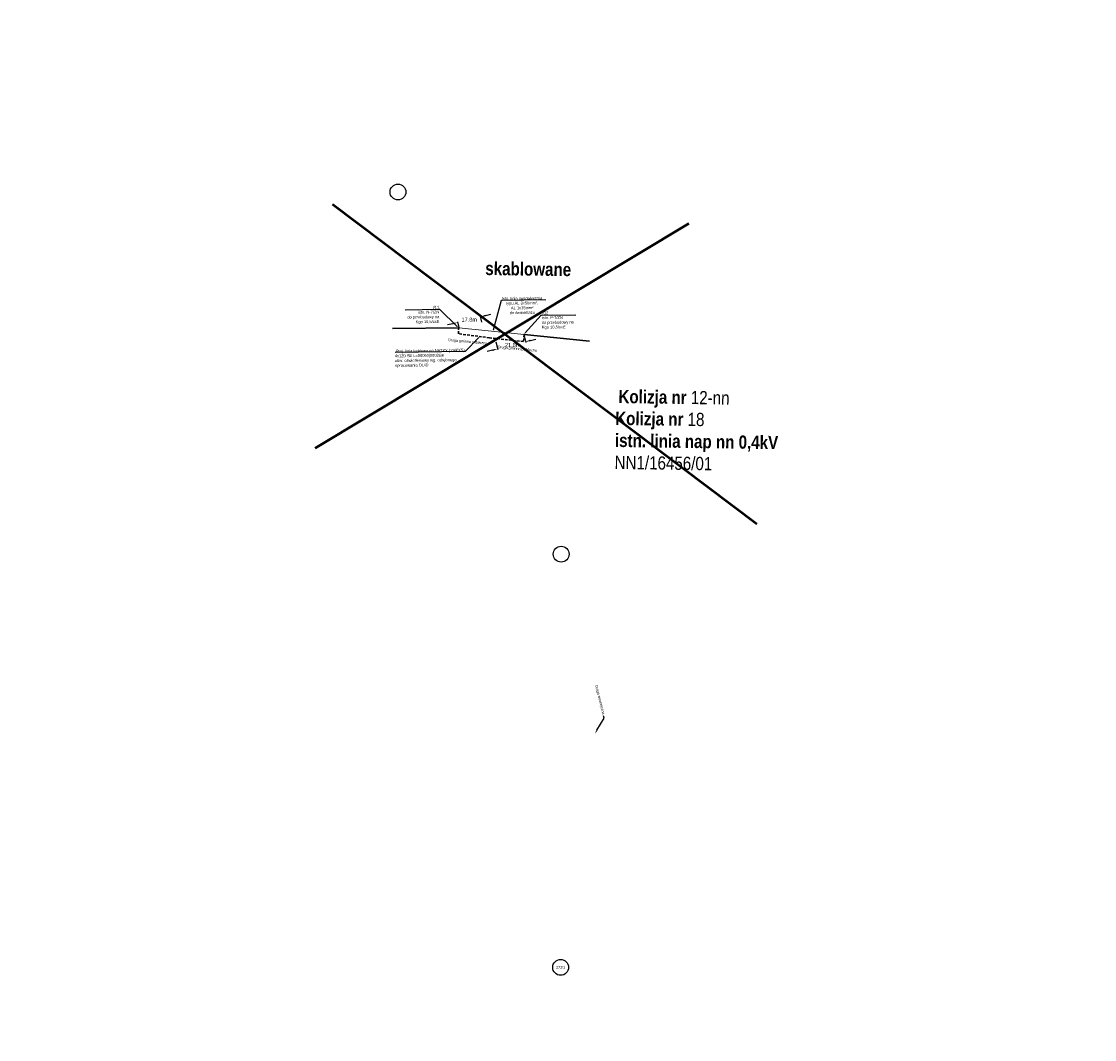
# Model space of a CAD drawing. Header units: millimetres. Extents: x 6504137 to 6515825, y 5737606 to 5784558.
# Tile 67 of 115: x 6512524 to 6513335, y 5761163 to 5761933. Entities that reach past the tile are written whole.
import ezdxf
from ezdxf import colors
from ezdxf.entities.mleader import LeaderData, LeaderLine
from ezdxf.math import Vec2, Vec3

# ---------------------------------------------------------------- set-up
doc = ezdxf.new("R2010")
doc.units = ezdxf.units.MM
doc.linetypes.add('JIS_02_2.0', pattern=[3, 2, -1])
for name, color, linetype in [('#Nr Działek', 6, 'Continuous'), ('_Kąt załomu', 7, 'Continuous'), ('_Opisy', 7, 'Continuous')]:
    doc.layers.add(name, color=color, linetype=linetype)
for name, color, linetype, lineweight in [('-Linia kablowa nn', 132, 'JIS_02_2.0', 30), ('_-demontaż nn', 132, 'DEMONTAZ', 20), ('_trasa_slupy', 1, 'Continuous', 20), ('_Zakres mapy projektowej', 4, 'Continuous', 50)]:
    doc.layers.add(name, color=color, linetype=linetype, lineweight=lineweight)
doc.layers.add('-wymiary', color=7, linetype='Continuous', lineweight=35, true_color=0x000000)
doc.layers.add('istn. linia nap.', color=7, linetype='Continuous', lineweight=0, true_color=0x000000)
doc.styles.add('Arial_Narr', font='ARIALN.TTF')
doc.styles.add('GEO-INFO', font='arial.ttf')
doc.styles.get("Standard").update_dxf_attribs({"font": 'ARIALN.TTF'})
doc.linetypes.add('DEMONTAZ', pattern='A,1,["x",Standard,S=1,R=0,X=-0.1,Y=-0.35],1', length=2)
doc.dimstyles.new('Kat załomu', dxfattribs={"dimtxt": 2.2, "dimasz": 5, "dimexe": 0.18, "dimexo": 0.0625, "dimtad": 0, "dimtih": 1, "dimtoh": 1, "dimdec": 4, "dimzin": 0, "dimdsep": 46, "dimtxsty": 'Standard', "dimcen": 0.9, "dimse1": 1, "dimse2": 1, "dimadec": 0, "dimazin": 0, "dimtfac": 1, "dimtdec": 4, "dimtofl": 0, "dimtmove": 0, "dimatfit": 3, "dimfxl": 1, "dimtolj": 1, "dimtzin": 0, "dimarcsym": 0})
doc.dimstyles.new('McRobic', dxfattribs={"dimtxt": 3, "dimasz": 4, "dimexe": 0.5, "dimexo": 0.04, "dimgap": 0.4, "dimtad": 0, "dimtih": 1, "dimtoh": 1, "dimdec": 1, "dimrnd": 0.01, "dimzin": 0, "dimdsep": 46, "dimtxsty": 'Standard', "dimcen": 0.09, "dimadec": 0, "dimazin": 0, "dimtfac": 1, "dimtdec": 1, "dimtofl": 0, "dimtmove": 0, "dimatfit": 3, "dimfxl": 1, "dimtolj": 1, "dimtzin": 0, "dimlwd": 25, "dimlwe": 25, "dimarcsym": 0})

# ---------------------------------------------------------------- blocks, each defined once
blk = doc.blocks.new('*D36')
at = {"layer": '_Kąt załomu', "color": 0, "lineweight": -2, "transparency": 16777216}
for start, end in [(15.80191, 77.78669), (297.241, 359.25761)]:
    blk.add_arc((6512550.21, 5763015.53), 21.59, start, end, dxfattribs=at)
at = {"layer": '_Kąt załomu', "color": 0, "transparency": 16777216}
for points in [[(6512554.69, 5763035.8), (6512554.86, 5763037.46), (6512549.8, 5763037.11)], [(6512560.38, 5762995.55), (6512559.8, 5762997.11), (6512555.41, 5762994.58)]]:
    blk.add_solid(points, dxfattribs=at)
at = {"layer": 'Defpoints', "color": 0, "transparency": 16777216}
for p in [(6512523.51, 5764422.88), (6512567.81, 5763028.02), (6512550.21, 5763015.53), (6513310.87, 5759951.21)]:
    blk.add_point(p, dxfattribs=at)
at = {"layer": '_Kąt załomu', "color": 0, "transparency": 16777216, "insert": (6512571.61, 5763018.35), "char_height": 2.2, "attachment_point": 5, "rotation": 276}
blk.add_mtext('\\A1;167°', dxfattribs=at)
blk = doc.blocks.new('*D37')
at = {"layer": '_Kąt załomu', "color": 0, "lineweight": -2, "transparency": 16777216}
for start, end in [(11.02555, 91.30721), (274.56614, 354.7857)]:
    blk.add_arc((6513310.87, 5759951.21), 22.72, start, end, dxfattribs=at)
at = {"layer": '_Kąt załomu', "color": 0, "transparency": 16777216}
for points in [[(6513310.46, 5759973.1), (6513310.24, 5759974.75), (6513305.4, 5759973.26)], [(6513312.66, 5759927.73), (6513312.71, 5759929.39), (6513307.68, 5759928.71)]]:
    blk.add_solid(points, dxfattribs=at)
at = {"layer": 'Defpoints', "color": 0, "transparency": 16777216}
for p in [(6512550.21, 5763015.53), (6513310.87, 5759951.21), (6513330.4, 5759939.6), (6513238.18, 5759438.35)]:
    blk.add_point(p, dxfattribs=at)
at = {"layer": '_Kąt załomu', "color": 0, "transparency": 16777216, "insert": (6513333.56, 5759952.37), "char_height": 2.2, "attachment_point": 5, "rotation": 276}
blk.add_mtext('\\A1;202°', dxfattribs=at)
blk = doc.blocks.new('OKRAG_PELNY')
at = {"color": 0}
blk.add_lwpolyline([(0.5, 0), (0.482963, -0.12941), (0.433013, -0.25), (0.353553, -0.353553), (0.25, -0.433013), (0.12941, -0.482963), (0, -0.5), (-0.12941, -0.482963), (-0.25, -0.433013), (-0.353553, -0.353553), (-0.433013, -0.25), (-0.482963, -0.12941), (-0.5, 0), (-0.482963, 0.12941), (-0.433013, 0.25), (-0.353553, 0.353553), (-0.25, 0.433013), (-0.12941, 0.482963), (0, 0.5), (0.12941, 0.482963), (0.25, 0.433013), (0.353553, 0.353553), (0.433013, 0.25), (0.482963, 0.12941)], close=True, dxfattribs=at)
blk = doc.blocks.new('*D127')
at = {"layer": '-wymiary', "color": 0, "linetype": 'Continuous', "lineweight": 25, "transparency": 16777216}
for p, q in [((6512871.91, 5761705.67), (6512870.81, 5761710.12)), ((6512854.63, 5761701.39), (6512853.52, 5761705.84))]:
    blk.add_line(p, q, dxfattribs=at)
at = {"layer": '-wymiary', "color": 0, "lineweight": 25, "transparency": 16777216}
for p, q in [((6512874.82, 5761710.59), (6512878.7, 5761711.56)), ((6512849.76, 5761704.4), (6512845.88, 5761703.44))]:
    blk.add_line(p, q, dxfattribs=at)
at = {"layer": '-wymiary', "color": 0, "transparency": 16777216}
for points in [[(6512874.66, 5761711.24), (6512874.98, 5761709.95), (6512870.93, 5761709.63)], [(6512849.92, 5761703.75), (6512849.6, 5761705.04), (6512853.64, 5761705.36)]]:
    blk.add_solid(points, dxfattribs=at)
at = {"layer": 'Defpoints', "color": 0, "transparency": 16777216}
for p in [(6512853.64, 5761705.36), (6512854.64, 5761701.35), (6512871.92, 5761705.63)]:
    blk.add_point(p, dxfattribs=at)
at = {"layer": '-wymiary', "color": 0, "transparency": 16777216, "insert": (6512862.28, 5761707.49), "char_height": 3, "attachment_point": 5, "rotation": 0.02135, "style": 'GEO-INFO'}
blk.add_mtext('\\A1;17.8m', dxfattribs=at)
blk = doc.blocks.new('*D128')
at = {"layer": '-wymiary', "color": 0, "linetype": 'Continuous', "lineweight": 25, "transparency": 16777216}
for p, q in [((6512903.46, 5761696.12), (6512904.96, 5761690.29)), ((6512882.32, 5761690.68), (6512883.82, 5761684.85))]:
    blk.add_line(p, q, dxfattribs=at)
at = {"layer": '-wymiary', "color": 0, "lineweight": 25, "transparency": 16777216}
for p, q in [((6512908.71, 5761691.77), (6512912.58, 5761692.77)), ((6512879.82, 5761684.34), (6512875.95, 5761683.34))]:
    blk.add_line(p, q, dxfattribs=at)
at = {"layer": '-wymiary', "color": 0, "transparency": 16777216}
for points in [[(6512908.54, 5761692.41), (6512908.87, 5761691.12), (6512904.83, 5761690.77)], [(6512879.99, 5761683.69), (6512879.66, 5761684.98), (6512883.7, 5761685.33)]]:
    blk.add_solid(points, dxfattribs=at)
at = {"layer": 'Defpoints', "color": 0, "transparency": 16777216}
for p in [(6512903.45, 5761696.16), (6512882.31, 5761690.72), (6512883.7, 5761685.33)]:
    blk.add_point(p, dxfattribs=at)
at = {"layer": '-wymiary', "color": 0, "transparency": 16777216, "insert": (6512895.13, 5761688.28), "char_height": 3, "attachment_point": 5, "rotation": 0.02135, "style": 'GEO-INFO'}
blk.add_mtext('\\A1;21.8m', dxfattribs=at)

msp = doc.modelspace()

# ---------------------------------------------------------------- linework, layer by layer
at = {"layer": '#Nr Działek'}
for centre in [(6512808.34, 5761804.04), (6512808.34, 5761804.04), (6512931.85, 5761530.05), (6512931.40404, 5761217.40365)]:
    msp.add_circle(centre, 6, dxfattribs=at)
at = {"layer": 'istn. linia nap.', "color": 18, "linetype": 'Continuous', "lineweight": 30, "true_color": 0x000000}
msp.add_line((6512854.29647, 5761701.26441), (6512804.09507, 5761700.74576), dxfattribs=at)

# ---------------------------------------------------------------- block references
at = {"layer": '_-demontaż nn', "lineweight": 18, "xscale": 0.6999999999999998, "yscale": 0.6999999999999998, "rotation": 179.6972132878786}
for p in [(6512854.29647, 5761701.26441), (6512903.78797, 5761696.24401)]:
    msp.add_blockref('OKRAG_PELNY', p, dxfattribs=at)

# ---------------------------------------------------------------- texts
at = {"layer": '#Nr Działek', "color": 7, "insert": (6512931.40404, 5761217.40365), "char_height": 2, "attachment_point": 5}
msp.add_mtext_dynamic_manual_height_columns('273/1', width=11.5827135, gutter_width=10, heights=[0], dxfattribs=at)
at = {"layer": '_Opisy', "char_height": 2, "attachment_point": 5, "rotation": 354.87121641, "bg_fill": 3, "box_fill_scale": 1, "bg_fill_color": 256, "bg_fill_transparency": 0}
for width, insert in [(24.689683, (6512861.00777, 5761690.61822)), (24.7530111, (6512898.61959, 5761685.26061))]:
    msp.add_mtext_dynamic_manual_height_columns('Droga gminna publiczna', width=width, gutter_width=10, heights=[0], dxfattribs=dict(at, insert=insert))
at = {"layer": '_trasa_slupy', "color": 5, "char_height": 10, "width": 348.1955042, "attachment_point": 1, "rotation": 359.20502598, "style": 'Arial_Narr'}
for s, insert in [('{\\fArial Narrow|b1|i0|c238|p34;skablowane}', (6512874.48739, 5761751.23481)), ('{\\fArial Narrow|b1|i0|c238|p34;Kolizja nr }12-nn', (6512975.23883, 5761654.34492))]:
    msp.add_mtext(s, dxfattribs=dict(at, insert=insert))
at = {"layer": '_trasa_slupy', "insert": (6512972.7972, 5761637.83911), "char_height": 10, "width": 348.1955042, "attachment_point": 1, "rotation": 359.20502598, "style": 'Arial_Narr'}
msp.add_mtext('{\\fArial Narrow|b1|i0|c238|p34;Kolizja nr }18\\P{\\fArial Narrow|b1|i0|c238|p34;istn. linia nap nn 0,4kV\\P}NN1/16456/01', dxfattribs=at)

# ---------------------------------------------------------------- dimensions: what is measured, and where the dimension line sits
at = {"layer": '-wymiary', "color": 7, "linetype": 'Continuous'}
dim = msp.add_linear_dim(base=(6512853.64453, 5761705.35687), p1=(6512871.9241, 5761705.63044), p2=(6512854.63502, 5761701.35321), angle=193.89567696, dimstyle='McRobic', override={"dimpost": 'm', "dimtxsty": 'GEO-INFO'}, dxfattribs=at)
dim.commit()
dim.dimension.update_dxf_attribs({"geometry": '*D127', "text_midpoint": (6512862.27771, 5761707.49268), "dimtype": 161, "text_rotation": 210})

# ---------------------------------------------------------------- leaders
at = {"layer": '_Opisy'}
ml = msp.add_multileader_mtext('Standard', dxfattribs=at)
ml.set_content('Droga wewnętrzna', color=7)
ml.set_leader_properties(color=7, linetype='Continuous', lineweight=-1)
ml.build(insert=Vec2(0, 0))
ml.multileader.update_dxf_attribs({"dogleg_length": 2, "arrow_head_size": 3})
ctx = ml.context
ctx.base_point, ctx.char_height, ctx.arrow_head_size, ctx.landing_gap_size, ctx.plane_origin, ctx.plane_x_axis, ctx.plane_y_axis = Vec3(6512958.8986, 5761428.04377), 2, 3, 1, Vec3(6512957.35095, 5761394.1774), Vec3(0.241106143, -0.970498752), Vec3(0.970498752, 0.241106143)
ctx.text_align_type, ctx.attachment_type = 2, 2
notes = []
notes.append((ctx, [(0, (1, 1, 0), (6512964.40227, 5761405.89045), (-0.241106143, 0.970498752), 2, [(0, [(6512957.35095, 5761394.1774)], 0, [])])]))
ctx.mtext.insert, ctx.mtext.text_direction, ctx.mtext.rotation, ctx.mtext.alignment, ctx.mtext.flow_direction = Vec3(6512964.93477, 5761409.11393), Vec3(0.241106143, -0.970498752), 4.955894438, 3, 5
ctx.mtext.has_bg_fill, ctx.mtext.bg_color, ctx.mtext.bg_scale_factor, ctx.mtext.bg_transparency, ctx.mtext.use_window_bg_color = 1, -1027028792, 1.5, 0, 1
for ctx, leaders in notes:
    for number, flags, end, landing, length, lines in leaders:
        leader = LeaderData()
        leader.index, (leader.has_last_leader_line, leader.has_dogleg_vector, leader.attachment_direction) = number, flags
        leader.last_leader_point, leader.dogleg_vector, leader.dogleg_length = Vec3(end), Vec3(landing), length
        for number, points, colour, breaks in lines:
            line = LeaderLine()
            line.index, line.vertices, line.color, line.breaks = number, Vec3.list(points), colors.encode_raw_color(colour), breaks
            leader.lines.append(line)
        ctx.leaders.append(leader)

# ---------------------------------------------------------------- next in the draw order: linework, layer by layer
at = {"layer": '-Linia kablowa nn'}
msp.add_lwpolyline([(6512903.78797, 5761696.24401), (6512903.78797, 5761696.24401), (6512903.78797, 5761696.24401), (6512903.78797, 5761696.24401), (6512903.78797, 5761696.24401), (6512903.78797, 5761696.24401), (6512903.78797, 5761696.24401), (6512903.78797, 5761696.24401), (6512903.78797, 5761696.24401), (6512903.78797, 5761696.24401), (6512903.78797, 5761696.24401), (6512903.78797, 5761696.24401), (6512903.78797, 5761696.24401), (6512903.78797, 5761696.24401), (6512903.78797, 5761696.24401), (6512903.78797, 5761696.24401), (6512903.78797, 5761696.24401), (6512903.78797, 5761696.24401), (6512903.78797, 5761696.24401), (6512903.78797, 5761696.24401), (6512903.78797, 5761696.24401), (6512903.78797, 5761696.24401), (6512903.78797, 5761696.24401), (6512903.78797, 5761696.24401), (6512903.78797, 5761696.24401), (6512903.78797, 5761696.24401), (6512903.78797, 5761696.24401), (6512903.78797, 5761696.24401), (6512903.78797, 5761696.24401), (6512903.78797, 5761696.24401), (6512903.78797, 5761696.24401), (6512903.78797, 5761696.24401), (6512903.78797, 5761696.24401), (6512903.78797, 5761696.24401), (6512903.78797, 5761696.24401), (6512903.78797, 5761696.24401), (6512903.78797, 5761696.24401), (6512903.78797, 5761696.24401), (6512903.78797, 5761696.24401), (6512903.78797, 5761696.24401), (6512903.78797, 5761696.24401), (6512903.78797, 5761696.24401), (6512903.78797, 5761696.24401), (6512903.78797, 5761696.24401), (6512903.78797, 5761696.24401), (6512903.78797, 5761696.24401), (6512903.78797, 5761696.24401), (6512903.78797, 5761696.24401), (6512903.78797, 5761696.24401), (6512903.78797, 5761696.24401), (6512903.78797, 5761696.24401), (6512903.78797, 5761696.24401), (6512903.78797, 5761696.24401), (6512903.78797, 5761696.24401), (6512903.78797, 5761696.24401), (6512903.78797, 5761696.24401), (6512903.78797, 5761696.24401), (6512903.78797, 5761696.24401), (6512903.78797, 5761696.24401), (6512903.78797, 5761696.24401), (6512903.78797, 5761696.24401), (6512903.78797, 5761696.24401), (6512903.78797, 5761696.24401), (6512903.78797, 5761696.24401), (6512903.78797, 5761696.24401), (6512903.78797, 5761696.24401), (6512903.78797, 5761696.24401), (6512903.78797, 5761696.24401), (6512903.78797, 5761696.24401), (6512903.78797, 5761696.24401), (6512903.78797, 5761696.24401), (6512903.78797, 5761696.24401), (6512903.78797, 5761696.24401), (6512903.78797, 5761696.24401), (6512903.78797, 5761696.24401), (6512903.78797, 5761696.24401), (6512903.78797, 5761696.24401), (6512903.78797, 5761696.24401), (6512903.78797, 5761696.24401), (6512903.78797, 5761696.24401), (6512903.78797, 5761696.24401), (6512903.78797, 5761696.24401), (6512903.78797, 5761696.24401), (6512903.78797, 5761696.24401), (6512903.78797, 5761696.24401), (6512903.78797, 5761696.24401), (6512903.78797, 5761696.24401), (6512903.78797, 5761696.24401), (6512903.78797, 5761696.24401), (6512903.78797, 5761696.24401), (6512903.78797, 5761696.24401), (6512903.25393, 5761690.8245), (6512903.25393, 5761690.8245), (6512903.25393, 5761690.8245), (6512903.25393, 5761690.8245), (6512903.25393, 5761690.8245), (6512903.25393, 5761690.8245), (6512903.25393, 5761690.8245), (6512903.25393, 5761690.8245), (6512903.25393, 5761690.8245), (6512903.25393, 5761690.8245), (6512903.25393, 5761690.8245), (6512903.25393, 5761690.8245), (6512903.25393, 5761690.8245), (6512903.25393, 5761690.8245), (6512903.25393, 5761690.8245), (6512903.25393, 5761690.8245), (6512903.25393, 5761690.8245), (6512903.25393, 5761690.8245), (6512903.25393, 5761690.8245), (6512903.25393, 5761690.8245), (6512903.25393, 5761690.8245), (6512903.25393, 5761690.8245), (6512903.25393, 5761690.8245), (6512903.25393, 5761690.8245), (6512903.25393, 5761690.8245), (6512903.25393, 5761690.8245), (6512903.25393, 5761690.8245), (6512903.25393, 5761690.8245), (6512903.25393, 5761690.8245), (6512903.25393, 5761690.8245), (6512903.25393, 5761690.8245), (6512903.25393, 5761690.8245), (6512877.61927, 5761693.77264), (6512877.61927, 5761693.77264), (6512877.61927, 5761693.77264), (6512877.61927, 5761693.77264), (6512877.61927, 5761693.77264), (6512877.61927, 5761693.77264), (6512877.61927, 5761693.77264), (6512877.61927, 5761693.77264), (6512877.61927, 5761693.77264), (6512877.61927, 5761693.77264), (6512877.61927, 5761693.77264), (6512877.61927, 5761693.77264), (6512877.61927, 5761693.77264), (6512877.61927, 5761693.77264), (6512877.61927, 5761693.77264), (6512877.61927, 5761693.77264), (6512877.61927, 5761693.77264), (6512877.61927, 5761693.77264), (6512877.61927, 5761693.77264), (6512877.61927, 5761693.77264), (6512877.61927, 5761693.77264), (6512877.61927, 5761693.77264), (6512877.61927, 5761693.77264), (6512877.61927, 5761693.77264), (6512877.61927, 5761693.77264), (6512877.61927, 5761693.77264), (6512877.61927, 5761693.77264), (6512877.61927, 5761693.77264), (6512877.61927, 5761693.77264), (6512877.61927, 5761693.77264), (6512877.61927, 5761693.77264), (6512877.61927, 5761693.77264), (6512854.1785, 5761696.69596), (6512854.1785, 5761696.69596), (6512854.1785, 5761696.69596), (6512854.1785, 5761696.69596), (6512854.1785, 5761696.69596), (6512854.1785, 5761696.69596), (6512854.1785, 5761696.69596), (6512854.1785, 5761696.69596), (6512854.1785, 5761696.69596), (6512854.1785, 5761696.69596), (6512854.1785, 5761696.69596), (6512854.1785, 5761696.69596), (6512854.1785, 5761696.69596), (6512854.1785, 5761696.69596), (6512854.1785, 5761696.69596), (6512854.1785, 5761696.69596), (6512854.1785, 5761696.69596), (6512854.1785, 5761696.69596), (6512854.1785, 5761696.69596), (6512854.1785, 5761696.69596), (6512854.1785, 5761696.69596), (6512854.1785, 5761696.69596), (6512854.1785, 5761696.69596), (6512854.1785, 5761696.69596), (6512854.1785, 5761696.69596), (6512854.1785, 5761696.69596), (6512854.1785, 5761696.69596), (6512854.1785, 5761696.69596), (6512854.1785, 5761696.69596), (6512854.1785, 5761696.69596), (6512854.1785, 5761696.69596), (6512854.1785, 5761696.69596), (6512854.1785, 5761696.69596), (6512854.1785, 5761696.69596), (6512854.1785, 5761696.69596), (6512854.1785, 5761696.69596), (6512854.1785, 5761696.69596), (6512854.1785, 5761696.69596), (6512854.1785, 5761696.69596), (6512854.1785, 5761696.69596), (6512854.1785, 5761696.69596), (6512854.1785, 5761696.69596), (6512854.1785, 5761696.69596), (6512854.1785, 5761696.69596), (6512854.1785, 5761696.69596), (6512854.1785, 5761696.69596), (6512854.1785, 5761696.69596), (6512854.1785, 5761696.69596), (6512854.1785, 5761696.69596), (6512854.1785, 5761696.69596), (6512854.1785, 5761696.69596), (6512854.1785, 5761696.69596), (6512854.1785, 5761696.69596), (6512854.1785, 5761696.69596), (6512854.1785, 5761696.69596), (6512854.1785, 5761696.69596), (6512854.1785, 5761696.69596), (6512854.1785, 5761696.69596), (6512854.1785, 5761696.69596), (6512854.1785, 5761696.69596), (6512854.1785, 5761696.69596), (6512854.1785, 5761696.69596), (6512854.1785, 5761696.69596), (6512854.1785, 5761696.69596), (6512854.1785, 5761696.69596), (6512854.1785, 5761696.69596), (6512854.1785, 5761696.69596), (6512854.1785, 5761696.69596), (6512854.1785, 5761696.69596), (6512854.1785, 5761696.69596), (6512854.1785, 5761696.69596), (6512854.1785, 5761696.69596), (6512854.1785, 5761696.69596), (6512854.1785, 5761696.69596), (6512854.1785, 5761696.69596), (6512854.29647, 5761701.26441), (6512854.29647, 5761701.26441), (6512854.29647, 5761701.26441), (6512854.29647, 5761701.26441), (6512854.29647, 5761701.26441), (6512854.29647, 5761701.26441), (6512854.29647, 5761701.26441), (6512854.29647, 5761701.26441), (6512854.29647, 5761701.26441), (6512854.29647, 5761701.26441), (6512854.29647, 5761701.26441), (6512854.29647, 5761701.26441), (6512854.29647, 5761701.26441), (6512854.29647, 5761701.26441), (6512854.29647, 5761701.26441), (6512854.29647, 5761701.26441), (6512854.29647, 5761701.26441), (6512854.29647, 5761701.26441), (6512854.29647, 5761701.26441), (6512854.29647, 5761701.26441), (6512854.29647, 5761701.26441), (6512854.29647, 5761701.26441), (6512854.29647, 5761701.26441), (6512854.29647, 5761701.26441), (6512854.29647, 5761701.26441), (6512854.29647, 5761701.26441), (6512854.29647, 5761701.26441), (6512854.29647, 5761701.26441), (6512854.29647, 5761701.26441), (6512854.29647, 5761701.26441), (6512854.29647, 5761701.26441), (6512854.29647, 5761701.26441), (6512854.29647, 5761701.26441), (6512854.29647, 5761701.26441), (6512854.29647, 5761701.26441), (6512854.29647, 5761701.26441), (6512854.29647, 5761701.26441), (6512854.29647, 5761701.26441), (6512854.29647, 5761701.26441), (6512854.29647, 5761701.26441), (6512854.29647, 5761701.26441), (6512854.29647, 5761701.26441), (6512854.29647, 5761701.26441), (6512854.29647, 5761701.26441), (6512854.29647, 5761701.26441), (6512854.29647, 5761701.26441), (6512854.29647, 5761701.26441), (6512854.29647, 5761701.26441), (6512854.29647, 5761701.26441), (6512854.29647, 5761701.26441), (6512854.29647, 5761701.26441), (6512854.29647, 5761701.26441), (6512854.29647, 5761701.26441), (6512854.29647, 5761701.26441), (6512854.29647, 5761701.26441), (6512854.29647, 5761701.26441), (6512854.29647, 5761701.26441), (6512854.29647, 5761701.26441), (6512854.29647, 5761701.26441), (6512854.29647, 5761701.26441), (6512854.29647, 5761701.26441), (6512854.29647, 5761701.26441), (6512854.29647, 5761701.26441), (6512854.29647, 5761701.26441), (6512854.29647, 5761701.26441), (6512854.29647, 5761701.26441), (6512854.29647, 5761701.26441), (6512854.29647, 5761701.26441), (6512854.29647, 5761701.26441), (6512854.29647, 5761701.26441), (6512854.29647, 5761701.26441), (6512854.29647, 5761701.26441), (6512854.29647, 5761701.26441), (6512854.29647, 5761701.26441), (6512854.29647, 5761701.26441), (6512854.29647, 5761701.26441), (6512854.29647, 5761701.26441), (6512854.29647, 5761701.26441), (6512854.29647, 5761701.26441), (6512854.29647, 5761701.26441), (6512854.29647, 5761701.26441), (6512854.29647, 5761701.26441), (6512854.29647, 5761701.26441), (6512854.29647, 5761701.26441), (6512854.29647, 5761701.26441), (6512854.29647, 5761701.26441), (6512854.29647, 5761701.26441), (6512854.29647, 5761701.26441), (6512854.29647, 5761701.26441), (6512854.29647, 5761701.26441), (6512854.29647, 5761701.26441), (6512854.29647, 5761701.26441), (6512854.29647, 5761701.26441), (6512854.29647, 5761701.26441), (6512854.29647, 5761701.26441), (6512854.29647, 5761701.26441), (6512854.29647, 5761701.26441), (6512854.29647, 5761701.26441), (6512854.29647, 5761701.26441), (6512854.29647, 5761701.26441), (6512854.29647, 5761701.26441), (6512854.29647, 5761701.26441), (6512854.29647, 5761701.26441), (6512854.29647, 5761701.26441), (6512854.29647, 5761701.26441), (6512854.29647, 5761701.26441), (6512854.29647, 5761701.26441), (6512854.29647, 5761701.26441), (6512854.29647, 5761701.26441), (6512854.29647, 5761701.26441), (6512854.29647, 5761701.26441), (6512854.29647, 5761701.26441), (6512854.29647, 5761701.26441), (6512854.29647, 5761701.26441), (6512854.29647, 5761701.26441), (6512854.29647, 5761701.26441), (6512854.29647, 5761701.26441), (6512854.29647, 5761701.26441), (6512854.29647, 5761701.26441), (6512854.29647, 5761701.26441), (6512854.29647, 5761701.26441), (6512854.29647, 5761701.26441), (6512854.29647, 5761701.26441), (6512854.29647, 5761701.26441), (6512854.29647, 5761701.26441), (6512854.29647, 5761701.26441), (6512854.29647, 5761701.26441), (6512854.29647, 5761701.26441), (6512854.29647, 5761701.26441), (6512854.29647, 5761701.26441), (6512854.29647, 5761701.26441), (6512854.29647, 5761701.26441), (6512854.29647, 5761701.26441), (6512854.29647, 5761701.26441), (6512854.29647, 5761701.26441), (6512854.29647, 5761701.26441), (6512854.29647, 5761701.26441), (6512854.29647, 5761701.26441), (6512854.29647, 5761701.26441), (6512854.29647, 5761701.26441), (6512854.29647, 5761701.26441), (6512854.29647, 5761701.26441), (6512854.29647, 5761701.26441), (6512854.29647, 5761701.26441), (6512854.29647, 5761701.26441), (6512854.29647, 5761701.26441), (6512854.29647, 5761701.26441), (6512854.29647, 5761701.26441), (6512854.29647, 5761701.26441), (6512854.29647, 5761701.26441), (6512854.29647, 5761701.26441), (6512854.29647, 5761701.26441), (6512854.29647, 5761701.26441), (6512854.29647, 5761701.26441), (6512854.29647, 5761701.26441)], dxfattribs=at)
at = {"layer": '_-demontaż nn', "linetype": 'DEMONTAZ'}
msp.add_line((6512854.29647, 5761701.26441), (6512903.78797, 5761696.24401), dxfattribs=at)
at = {"layer": '_Zakres mapy projektowej'}
for points in [[(6512758.74976, 5761794.799), (6513079.73701, 5761552.98018)], [(6512745.65846, 5761610.16382), (6513028.34003, 5761780.26081)]]:
    msp.add_lwpolyline(points, dxfattribs=at)
at = {"layer": 'istn. linia nap.', "color": 18, "linetype": 'Continuous', "lineweight": 30, "true_color": 0x000000}
msp.add_line((6512953.34118, 5761691.30053), (6512903.78797, 5761696.24401), dxfattribs=at)

# ---------------------------------------------------------------- next in the draw order: dimensions: what is measured, and where the dimension line sits
at = {"layer": '-wymiary', "color": 7, "linetype": 'Continuous'}
dim = msp.add_linear_dim(base=(6512883.69587, 5761685.33353), p1=(6512903.44921, 5761696.15685), p2=(6512882.31049, 5761690.71806), angle=194.42870805, dimstyle='McRobic', override={"dimpost": 'm', "dimtxsty": 'GEO-INFO'}, dxfattribs=at)
dim.commit()
dim.dimension.update_dxf_attribs({"geometry": '*D128', "text_midpoint": (6512895.13103, 5761688.27569), "dimtype": 161, "text_rotation": 210})
at = {"layer": '_Kąt załomu'}
for base, center, p1, p2, picture, middle in [((6512567.81123, 5763028.02479), (6512550.208, 5763015.528), (6512523.51, 5764422.884), (6513310.872, 5759951.209), '*D36', (6512571.61067, 5763018.35098)), ((6513330.40303, 5759939.59784), (6513310.872, 5759951.209), (6512550.208, 5763015.528), (6513238.178, 5759438.352), '*D37', (6513333.56396, 5759952.37309))]:
    dim = msp.add_angular_dim_3p(base=base, center=center, p1=p1, p2=p2, dimstyle='Kat załomu', dxfattribs=at)
    dim.commit()
    dim.dimension.update_dxf_attribs({"geometry": picture, "text_midpoint": middle, "text_rotation": 276})

# ---------------------------------------------------------------- next in the draw order: leaders
at = {"layer": '_Opisy', "linetype": 'Continuous'}
ml = msp.add_multileader_mtext('Standard', dxfattribs=at)
ml.set_content('\\pxqc;{\\fArial|b0|i0|c238|p34;Istn. linia napowietrzna \\Ptypu AL 3x50mm², \\PAL 1x35mm²\\P\\pq*;do demontażu}', color=256)
ml.set_leader_properties()
ml.build(insert=Vec2(0, 0))
ml.multileader.update_dxf_attribs({"text_left_attachment_type": 6, "text_right_attachment_type": 6, "dogleg_length": 0.45, "arrow_head_size": 1.2, "scale": 0.8})
ctx = ml.context
ctx.base_point, ctx.scale, ctx.char_height, ctx.arrow_head_size, ctx.landing_gap_size, ctx.plane_origin, ctx.plane_x_axis, ctx.plane_y_axis = Vec3(6512887.05444, 5761722.26748, 41.02), 0.8, 2.16, 1.2, 0.072, Vec3(6512964.78689, 5761762.04008, 41.02), Vec3(0.999892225, 0.014681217), Vec3(-0.014681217, 0.999892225)
ctx.left_attachment, ctx.right_attachment = 6, 6
notes = []
notes.append((ctx, [(0, (1, 1, 0), (6512886.69448, 5761722.26219, 41.02), (0.999892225, 0.014681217), 0.36, [(0, [(6512880.3529, 5761698.62126, 41.02)], 0, [])])]))
ctx.mtext.insert, ctx.mtext.text_direction, ctx.mtext.rotation, ctx.mtext.alignment, ctx.mtext.flow_direction = Vec3(6512902.23541, 5761724.68598, 41.02), Vec3(0.999892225, 0.014681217), 0.014681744, 2, 5
ml = msp.add_multileader_mtext('Standard', dxfattribs=at)
ml.set_content('{\\fArial|b0|i0|c238|p34;I/11      \\P\\C256;istn. N-7/ZN\\P}do przebudowy na\\P{\\fArial|b0|i0|c238|p34;\\C256;Kgo 10,5/xxE}', color=256)
ml.set_leader_properties()
ml.build(insert=Vec2(0, 0))
ml.multileader.update_dxf_attribs({"text_left_attachment_type": 6, "text_right_attachment_type": 6, "dogleg_length": 0.45, "arrow_head_size": 1.2, "scale": 0.8})
ctx = ml.context
ctx.base_point, ctx.scale, ctx.char_height, ctx.arrow_head_size, ctx.landing_gap_size, ctx.plane_origin, ctx.plane_x_axis, ctx.plane_y_axis = Vec3(6512819.4599, 5761714.82282, 30.78), 0.8, 2.16, 1.2, 0.072, Vec3(6512916.6256, 5761748.24728, 30.78), Vec3(0.999892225, 0.014681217), Vec3(-0.014681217, 0.999892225)
ctx.left_attachment, ctx.right_attachment, ctx.text_align_type = 6, 6, 2
notes.append((ctx, [(0, (1, 1, 0), (6512839.99399, 5761715.12432, 30.78), (-0.999892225, -0.014681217), 0.36, [(0, [(6512854.0503, 5761701.51321, 30.78)], 0, [])])]))
ctx.mtext.insert, ctx.mtext.text_direction, ctx.mtext.rotation, ctx.mtext.alignment, ctx.mtext.flow_direction = Vec3(6512839.52046, 5761717.94954, 30.78), Vec3(0.999892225, 0.014681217), 0.014681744, 3, 5
ml = msp.add_multileader_mtext('Standard', dxfattribs=at)
ml.set_content('{\\fArial|b0|i0|c238|p34;I/12      \\P\\C256;istn. P-7/ZN\\P}do przebudowy na\\P{\\fArial|b0|i0|c238|p34;\\C256;Kgo 10,5/xxE}', color=256)
ml.set_leader_properties()
ml.build(insert=Vec2(0, 0))
ml.multileader.update_dxf_attribs({"text_left_attachment_type": 6, "text_right_attachment_type": 6, "dogleg_length": 0.45, "arrow_head_size": 1.2, "scale": 0.8})
ctx = ml.context
ctx.base_point, ctx.scale, ctx.char_height, ctx.arrow_head_size, ctx.landing_gap_size, ctx.plane_origin, ctx.plane_x_axis, ctx.plane_y_axis = Vec3(6512916.97865, 5761710.74999, 30.78), 0.8, 2.16, 1.2, 0.072, Vec3(6513006.56438, 5761758.26794, 30.78), Vec3(0.999892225, 0.014681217), Vec3(-0.014681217, 0.999892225)
ctx.left_attachment, ctx.right_attachment = 6, 6
notes.append((ctx, [(0, (1, 1, 0), (6512916.61869, 5761710.7447, 30.78), (0.999892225, 0.014681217), 0.36, [(0, [(6512903.88034, 5761696.5816, 30.78)], 0, [])])]))
ctx.mtext.insert, ctx.mtext.text_direction, ctx.mtext.rotation, ctx.mtext.flow_direction = Vec3(6512917.00906, 5761713.58261, 30.78), Vec3(0.999892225, 0.014681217), 0.014681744, 5
ml = msp.add_multileader_mtext('Standard', dxfattribs=at)
ml.set_content('{\\fArial|b0|i0|c238|p34;\\C256; Proj. linia kablowa nn NA2XY (YAKXS) \\P4x120 SE L=00060|00086m\\Pobw. oświetleniowy wg. odrębnego \\Popracowania OUiD\\P\\pxqc; }', color=256)
ml.set_leader_properties()
ml.build(insert=Vec2(0, 0))
ml.multileader.update_dxf_attribs({"text_left_attachment_type": 6, "text_right_attachment_type": 6, "dogleg_length": 0.36, "arrow_head_size": 1.2, "scale": 0.8})
ctx = ml.context
ctx.base_point, ctx.scale, ctx.char_height, ctx.arrow_head_size, ctx.landing_gap_size, ctx.plane_origin, ctx.plane_x_axis, ctx.plane_y_axis = Vec3(6512805.86324, 5761682.50886, 51.6), 0.8, 2.16, 1.2, 0.072, Vec3(6512733.55324, 5761445.69586, 51.6), Vec3(0.999892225, 0.014681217), Vec3(-0.014681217, 0.999892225)
ctx.left_attachment, ctx.right_attachment = 6, 6
notes.append((ctx, [(1, (1, 1, 0), (6512859.17855, 5761683.29167, 51.6), (-0.999892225, -0.014681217), 0.288, [(1, [(6512870.26496, 5761694.6898, 51.6)], 0, [])])]))
ctx.mtext.insert, ctx.mtext.text_direction, ctx.mtext.rotation, ctx.mtext.flow_direction = Vec3(6512805.90296, 5761684.70798, 51.6), Vec3(0.999892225, 0.014681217), 0.014681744, 5
for ctx, leaders in notes:
    for number, flags, end, landing, length, lines in leaders:
        leader = LeaderData()
        leader.index, (leader.has_last_leader_line, leader.has_dogleg_vector, leader.attachment_direction) = number, flags
        leader.last_leader_point, leader.dogleg_vector, leader.dogleg_length = Vec3(end), Vec3(landing), length
        for number, points, colour, breaks in lines:
            line = LeaderLine()
            line.index, line.vertices, line.color, line.breaks = number, Vec3.list(points), colors.encode_raw_color(colour), breaks
            leader.lines.append(line)
        ctx.leaders.append(leader)

doc.saveas('drawing.dxf')
